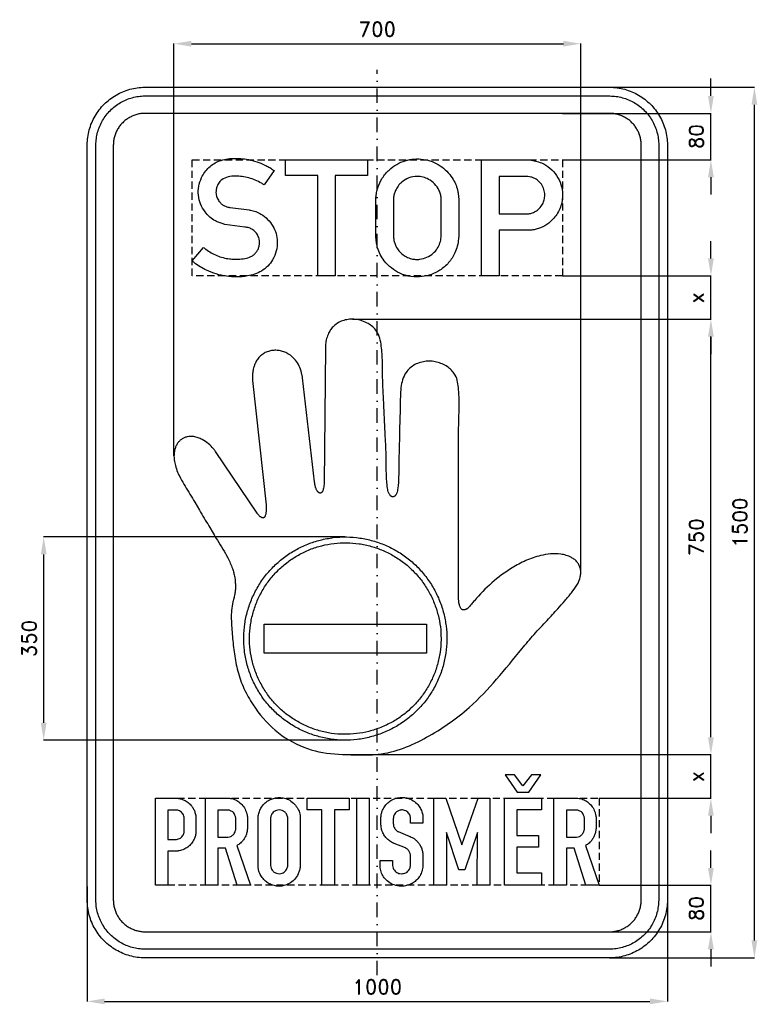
# Model space of a CAD drawing. Header units: millimetres. Extents: x -616 to 655, y -830 to 866.
import ezdxf

# ---------------------------------------------------------------- set-up
doc = ezdxf.new("R2010")
doc.units = ezdxf.units.MM
doc.header["$LTSCALE"] = 5
doc.linetypes.add('ČERCHOVANÁX2', pattern=[2, 1, -0.5, 0, -0.5])
doc.linetypes.add('ČÁRKOVANÁX2', pattern=[1.5, 1, -0.5])
doc.layers.add('Kóty', color=2, linetype='Continuous')
doc.layers.add('Značka', color=7, linetype='Continuous')
doc.styles.get("Standard").update_dxf_attribs({"font": 'romand.shx', "height": 25})
doc.dimstyles.get("Standard").update_dxf_attribs({"dimtxt": 25, "dimasz": 30, "dimexe": 0.18, "dimexo": 0.0625, "dimgap": 12.5, "dimtad": 1, "dimdec": 0, "dimzin": 0, "dimdsep": 46, "dimtxsty": 'Standard', "dimcen": 0.09, "dimadec": 0, "dimazin": 0, "dimtfac": 1, "dimtdec": 0, "dimtofl": 0, "dimtmove": 0, "dimatfit": 3, "dimfxl": 1, "dimtolj": 1, "dimtzin": 0, "dimarcsym": 0})

# ---------------------------------------------------------------- blocks, each defined once
blk = doc.blocks.new('*D3')
at = {"layer": 'Defpoints', "color": 0, "transparency": 16777216}
for p in [(382.3, -625), (367, -705), (575, -705)]:
    blk.add_point(p, dxfattribs=at)
at = {"layer": 'Kóty', "color": 0, "lineweight": -2, "transparency": 16777216}
for p, q in [((575, -595), (575, -565)), ((382.4, -625), (575.2, -625)), ((367.1, -705), (575.2, -705)), ((575, -735), (575, -765))]:
    blk.add_line(p, q, dxfattribs=at)
at = {"layer": 'Kóty', "color": 0, "transparency": 16777216}
for points in [[(570, -595), (580, -595), (575, -625)], [(570, -735), (580, -735), (575, -705)]]:
    blk.add_solid(points, dxfattribs=at)
at = {"layer": 'Kóty', "color": 0, "transparency": 16777216, "insert": (550, -665), "char_height": 25, "attachment_point": 5, "rotation": 90}
blk.add_mtext('\\A1;80', dxfattribs=at)
blk = doc.blocks.new('*D4')
at = {"layer": 'Defpoints', "color": 0, "transparency": 16777216}
for p in [(319.125, 705), (575, 705), (319.125, 625)]:
    blk.add_point(p, dxfattribs=at)
at = {"layer": 'Kóty', "color": 0, "lineweight": -2, "transparency": 16777216}
for p, q in [((575, 735), (575, 765)), ((319.1875, 705), (575.18, 705)), ((319.1875, 625), (575.18, 625)), ((575, 595), (575, 565))]:
    blk.add_line(p, q, dxfattribs=at)
at = {"layer": 'Kóty', "color": 0, "transparency": 16777216}
for points in [[(570, 735), (580, 735), (575, 705)], [(570, 595), (580, 595), (575, 625)]]:
    blk.add_solid(points, dxfattribs=at)
at = {"layer": 'Kóty', "color": 0, "transparency": 16777216, "insert": (550, 665), "char_height": 25, "attachment_point": 5, "rotation": 90}
blk.add_mtext('\\A1;80', dxfattribs=at)
blk = doc.blocks.new('*D5')
at = {"layer": 'Defpoints', "color": 0, "transparency": 16777216}
for p in [(-575, -24.8), (-56.2, -24.8), (-54.2, -374.8)]:
    blk.add_point(p, dxfattribs=at)
at = {"layer": 'Kóty', "color": 0, "lineweight": -2, "transparency": 16777216}
for p, q in [((-56.2, -24.8), (-575.2, -24.8)), ((-575, -344.8), (-575, -54.8)), ((-54.2, -374.8), (-575.2, -374.8))]:
    blk.add_line(p, q, dxfattribs=at)
at = {"layer": 'Kóty', "color": 0, "transparency": 16777216}
for points in [[(-580, -54.8), (-570, -54.8), (-575, -24.8)], [(-580, -344.8), (-570, -344.8), (-575, -374.8)]]:
    blk.add_solid(points, dxfattribs=at)
at = {"layer": 'Kóty', "color": 0, "transparency": 16777216, "insert": (-600, -199.8), "char_height": 25, "attachment_point": 5, "rotation": 90}
blk.add_mtext('\\A1;350', dxfattribs=at)
blk = doc.blocks.new('*D6')
at = {"layer": 'Defpoints', "color": 0, "transparency": 16777216}
for p in [(-42.8, 350.4), (575, 350.4), (-52.8, -399.8)]:
    blk.add_point(p, dxfattribs=at)
at = {"layer": 'Kóty', "color": 0, "lineweight": -2, "transparency": 16777216}
for p, q in [((-42.8, 350.4), (575.2, 350.4)), ((575, -369.8), (575, 320.4)), ((-52.8, -399.8), (575.2, -399.8))]:
    blk.add_line(p, q, dxfattribs=at)
at = {"layer": 'Kóty', "color": 0, "transparency": 16777216}
for points in [[(570, 320.4), (580, 320.4), (575, 350.4)], [(570, -369.8), (580, -369.8), (575, -399.8)]]:
    blk.add_solid(points, dxfattribs=at)
at = {"layer": 'Kóty', "color": 0, "transparency": 16777216, "insert": (550, -24.7), "char_height": 25, "attachment_point": 5, "rotation": 90}
blk.add_mtext('\\A1;750', dxfattribs=at)
blk = doc.blocks.new('*D7')
at = {"layer": 'Defpoints', "color": 0, "transparency": 16777216}
for p in [(400, 750), (650, 750), (400, -750)]:
    blk.add_point(p, dxfattribs=at)
at = {"layer": 'Kóty', "color": 0, "lineweight": -2, "transparency": 16777216}
for p, q in [((400.0625, 750), (650.18, 750)), ((650, -720), (650, 720)), ((400.0625, -750), (650.18, -750))]:
    blk.add_line(p, q, dxfattribs=at)
at = {"layer": 'Kóty', "color": 0, "transparency": 16777216}
for points in [[(645, 720), (655, 720), (650, 750)], [(645, -720), (655, -720), (650, -750)]]:
    blk.add_solid(points, dxfattribs=at)
at = {"layer": 'Kóty', "color": 0, "transparency": 16777216, "insert": (625, 0), "char_height": 25, "attachment_point": 5, "rotation": 90}
blk.add_mtext('\\A1;1500', dxfattribs=at)
blk = doc.blocks.new('*D8')
at = {"layer": 'Defpoints', "color": 0, "transparency": 16777216}
for p in [(-500, -627.1), (500, -625), (500, -825)]:
    blk.add_point(p, dxfattribs=at)
at = {"layer": 'Kóty', "color": 0, "lineweight": -2, "transparency": 16777216}
for p, q in [((-500, -627.2), (-500, -825.2)), ((500, -625.1), (500, -825.2)), ((-470, -825), (470, -825))]:
    blk.add_line(p, q, dxfattribs=at)
at = {"layer": 'Kóty', "color": 0, "transparency": 16777216}
for points in [[(-470, -820), (-470, -830), (-500, -825)], [(470, -820), (470, -830), (500, -825)]]:
    blk.add_solid(points, dxfattribs=at)
at = {"layer": 'Kóty', "color": 0, "transparency": 16777216, "insert": (0, -800), "char_height": 25, "attachment_point": 5}
blk.add_mtext('\\A1;1000', dxfattribs=at)
blk = doc.blocks.new('*D9')
at = {"layer": 'Defpoints', "color": 0, "transparency": 16777216}
for p in [(350.7, 825), (-350.5, 114.7), (350.7, -86.6)]:
    blk.add_point(p, dxfattribs=at)
at = {"layer": 'Kóty', "color": 0, "lineweight": -2, "transparency": 16777216}
for p, q in [((-350.5, 114.8), (-350.5, 825.2)), ((-320.5, 825), (320.7, 825)), ((350.7, -86.6), (350.7, 825.2))]:
    blk.add_line(p, q, dxfattribs=at)
at = {"layer": 'Kóty', "color": 0, "transparency": 16777216}
for points in [[(-320.5, 830), (-320.5, 820), (-350.5, 825)], [(320.7, 830), (320.7, 820), (350.7, 825)]]:
    blk.add_solid(points, dxfattribs=at)
at = {"layer": 'Kóty', "color": 0, "transparency": 16777216, "insert": (0.1, 850), "char_height": 25, "attachment_point": 5}
blk.add_mtext('\\A1;700', dxfattribs=at)

msp = doc.modelspace()

# ---------------------------------------------------------------- linework, layer by layer
at = {"layer": 'Kóty'}
for p, q in [((575, 455), (575, 485)), ((319.2, 425), (575.2, 425)), ((575, 320), (575, 290)), ((575, -369.8), (575, -339.8)), ((382.4, -475), (575.2, -475)), ((575, -505), (575, -535))]:
    msp.add_line(p, q, dxfattribs=at)
for points in [[(575, 625), (575, 705)], [(575, 350), (575, 425)], [(575, -475), (575, -399.8)], [(575, -705), (575, -625)]]:
    msp.add_lwpolyline(points, dxfattribs=at)
for points in [[(570, 455), (580, 455), (575, 425)], [(570, 320), (580, 320), (575, 350)], [(570, -369.8), (580, -369.8), (575, -399.8)], [(570, -505), (580, -505), (575, -475)]]:
    msp.add_solid(points, dxfattribs=at)
at = {"layer": 'Značka', "color": 6, "linetype": 'ČERCHOVANÁX2', "ltscale": 5}
msp.add_lwpolyline([(0, -780), (0, 780)], dxfattribs=at)
at = {"layer": 'Značka', "color": 3}
for points in [[(-400, -750), (-400.4, -750), (-400.8, -750, -0.03218), (-413.7, -749.1, -0.035443), (-426.4, -746.5, -0.036267), (-438.7, -742.3, -0.034421), (-450.2, -736.5, -0.033721), (-461, -729.3, -0.034085), (-470.7, -720.7, -0.034209), (-479.3, -711, -0.034229), (-486.5, -700.2, -0.034044), (-492.3, -688.7, -0.033412), (-496.5, -676.4, -0.034127), (-499.1, -663.7, -0.036745), (-500, -650.8), (-500, -650.4), (-500, -650), (-500, 650), (-500, 650.4), (-500, 650.8, -0.03218), (-499.1, 663.7, -0.035443), (-496.5, 676.4, -0.036267), (-492.3, 688.7, -0.034421), (-486.5, 700.2, -0.033721), (-479.3, 711, -0.034085), (-470.7, 720.7, -0.034209), (-461, 729.3, -0.034229), (-450.2, 736.5, -0.034044), (-438.7, 742.3, -0.033412), (-426.4, 746.5, -0.034127), (-413.7, 749.1, -0.036745), (-400.8, 750), (-400.4, 750), (-400, 750), (400, 750), (400.4, 750), (400.8, 750, -0.03218), (413.7, 749.1, -0.035443), (426.4, 746.5, -0.036267), (438.7, 742.3, -0.034421), (450.2, 736.5, -0.033721), (461, 729.3, -0.034085), (470.7, 720.7, -0.034209), (479.3, 711, -0.034229), (486.5, 700.2, -0.034044), (492.3, 688.7, -0.033412), (496.5, 676.4, -0.034127), (499.1, 663.7, -0.036745), (500, 650.8), (500, 650.4), (500, 650), (500, -650), (500, -650.4), (500, -650.8, -0.03218), (499.1, -663.7, -0.035443), (496.5, -676.4, -0.036267), (492.3, -688.7, -0.034421), (486.5, -700.2, -0.033721), (479.3, -711, -0.034085), (470.7, -720.7, -0.034209), (461, -729.3, -0.034229), (450.2, -736.5, -0.034044), (438.7, -742.3, -0.033412), (426.4, -746.5, -0.034127), (413.7, -749.1, -0.036745), (400.8, -750), (400.4, -750), (400, -750), (-400, -750)], [(-400, -735), (-400.3, -735), (-400.7, -735, -0.03218), (-411.6, -734.2, -0.035443), (-422.4, -732, -0.036267), (-432.9, -728.5, -0.034421), (-442.7, -723.5, -0.033721), (-451.9, -717.4, -0.034085), (-460.1, -710.1, -0.034209), (-467.4, -701.9, -0.034229), (-473.5, -692.7, -0.034044), (-478.4, -682.9, -0.033412), (-482, -672.4, -0.034127), (-484.3, -661.6, -0.036745), (-485, -650.7), (-485, -650.3), (-485, -650), (-485, 650), (-485, 650.3), (-485, 650.7, -0.03218), (-484.2, 661.6, -0.035443), (-482, 672.4, -0.036267), (-478.5, 682.9, -0.034421), (-473.5, 692.7, -0.033721), (-467.4, 701.9, -0.034085), (-460.1, 710.1, -0.034209), (-451.9, 717.4, -0.034229), (-442.7, 723.5, -0.034044), (-432.9, 728.4, -0.033412), (-422.4, 732, -0.034127), (-411.6, 734.3, -0.036745), (-400.7, 735), (-400.3, 735), (-400, 735), (400, 735), (400.3, 735), (400.7, 735, -0.03218), (411.6, 734.2, -0.035443), (422.4, 732, -0.036267), (432.9, 728.5, -0.034421), (442.7, 723.5, -0.033721), (451.9, 717.4, -0.034085), (460.1, 710.1, -0.034209), (467.4, 701.9, -0.034229), (473.5, 692.7, -0.034044), (478.4, 682.9, -0.033412), (482, 672.4, -0.034127), (484.3, 661.6, -0.036745), (485, 650.7), (485, 650.3), (485, 650), (485, -650), (485, -650.3), (485, -650.7, -0.03218), (484.2, -661.6, -0.035443), (482, -672.4, -0.036267), (478.5, -682.9, -0.034421), (473.5, -692.7, -0.033721), (467.4, -701.9, -0.034085), (460.1, -710.1, -0.034209), (451.9, -717.4, -0.034229), (442.7, -723.5, -0.034044), (432.9, -728.4, -0.033412), (422.4, -732, -0.034127), (411.6, -734.3, -0.036745), (400.7, -735), (400.3, -735), (400, -735), (-400, -735)], [(-400, -705), (400, -705), (400.2, -705), (400.4, -705, 0.03218), (407.5, -704.5, 0.035443), (414.5, -703.1, 0.036267), (421.3, -700.8, 0.034421), (427.6, -697.6, 0.033721), (433.6, -693.6, 0.034085), (438.9, -688.9, 0.034209), (443.6, -683.6, 0.034229), (447.6, -677.6, 0.034044), (450.7, -671.3, 0.033412), (453.1, -664.5, 0.034127), (454.5, -657.5, 0.036745), (455, -650.4), (455, -650.2), (455, -650), (455, 650), (455, 650.2), (455, 650.4, 0.03218), (454.5, 657.5, 0.035443), (453.1, 664.5, 0.036267), (450.8, 671.3, 0.034421), (447.6, 677.6, 0.033721), (443.6, 683.6, 0.034085), (438.9, 688.9, 0.034209), (433.6, 693.6, 0.034229), (427.6, 697.6, 0.034044), (421.3, 700.7, 0.033412), (414.5, 703.1, 0.034127), (407.5, 704.5, 0.036745), (400.4, 705), (400.2, 705), (400, 705), (-400, 705), (-400.2, 705), (-400.4, 705, 0.03218), (-407.5, 704.5, 0.035443), (-414.5, 703.1, 0.036267), (-421.3, 700.8, 0.034421), (-427.6, 697.6, 0.033721), (-433.6, 693.6, 0.034085), (-438.9, 688.9, 0.034209), (-443.6, 683.6, 0.034229), (-447.6, 677.6, 0.034044), (-450.7, 671.3, 0.033412), (-453.1, 664.5, 0.034127), (-454.5, 657.5, 0.036745), (-455, 650.4), (-455, 650.2), (-455, 650), (-455, -650), (-455, -650.2), (-455, -650.4, 0.03218), (-454.5, -657.5, 0.035443), (-453.1, -664.5, 0.036267), (-450.8, -671.3, 0.034421), (-447.6, -677.6, 0.033721), (-443.6, -683.6, 0.034085), (-438.9, -688.9, 0.034209), (-433.6, -693.6, 0.034229), (-427.6, -697.6, 0.034044), (-421.3, -700.7, 0.033412), (-414.5, -703.1, 0.034127), (-407.5, -704.5, 0.036745), (-400.4, -705), (-400.2, -705), (-400, -705)], [(-299.5, 474, 0.002379), (-297.6, 472.5, 0.007146), (-295.7, 470.9, 0.039105), (-286.5, 464.9, 0.03209), (-276.5, 460.1, 0.032647), (-265.8, 456.4, 0.039896), (-254.7, 454.4, 0.024479), (-247.3, 453.8, 0.014325), (-239.7, 453.9, 0.035313), (-228.4, 454.8, 0.084147), (-217.8, 458.4, 0.055203), (-212.9, 461.5, 0.056034), (-208.8, 465.6, 0.057314), (-205.6, 470.6, 0.056922), (-203.7, 476.1, 0.062824), (-202.9, 482.5, 0.064424), (-203.7, 488.9, 0.085854), (-207.2, 497, 0.089189), (-213.1, 503.4, 0.071823), (-219.4, 507, 0.059294), (-226.4, 509, 0.004988), (-227.2, 509.1), (-228.1, 509.2), (-263, 513.7), (-264.4, 514.1), (-265.8, 514.5, -0.017778), (-272.5, 516.8, -0.032306), (-279, 519.7, -0.062182), (-288.8, 526.4, -0.055276), (-296.9, 535.4, -0.068824), (-304.6, 548.9, -0.072897), (-308.2, 564, -0.074666), (-307.8, 579.4, -0.072256), (-302.8, 594.3, -0.094608), (-290.2, 611.8, -0.103596), (-272.1, 623, -0.055209), (-260.6, 626.3, -0.035098), (-248.8, 627.4, -0.029411), (-235.4, 627.1, -0.03064), (-222.2, 625.3, -0.032941), (-207.9, 621.5, -0.029913), (-194.1, 616, -0.019581), (-187.1, 612.5, -0.02893), (-180.6, 608.4, -0.005151), (-179.3, 607.4), (-178, 606.5), (-195.2, 581.9, 0.001721), (-197.4, 583.3, 0.005151), (-199.7, 584.6, 0.031826), (-210.3, 589.9, 0.03548), (-221.4, 593.8, 0.037911), (-232.8, 596.1, 0.035614), (-244.6, 596.8, 0.056956), (-257.2, 595.6, 0.118691), (-268.1, 590.4, 0.089578), (-273.7, 584.4, 0.077146), (-277.1, 576.7, 0.050958), (-278, 571.5, 0.055003), (-277.9, 566.3, 0.076568), (-275.8, 559, 0.070203), (-271.7, 552.5, 0.053208), (-267.8, 548.5, 0.05742), (-263.1, 545.5, 0.030575), (-260.5, 544.4, 0.032971), (-257.9, 543.6, 0.019623), (-255.8, 543.2, 0.006516), (-253.8, 543), (-220.8, 538.6), (-219.6, 538.5, -0.005717), (-218.5, 538.3, -0.057684), (-209.2, 535.8, -0.045358), (-200.5, 531.4, -0.062107), (-189, 522.4, -0.068459), (-180.2, 510.9, -0.067355), (-174.6, 498, -0.064544), (-172.5, 484.1, -0.073538), (-174.1, 467.9, -0.075693), (-180.4, 452.9, -0.065679), (-188.8, 441.9, -0.066685), (-199.7, 433.4, -0.056081), (-211.4, 428, -0.03829), (-224, 424.9, -0.042201), (-242.1, 423.1, -0.042475), (-260.1, 424.4, -0.040681), (-277.7, 428.3, -0.036909), (-294.6, 434.9, -0.028956), (-305.6, 440.8, -0.038943), (-315.6, 448, -0.006116), (-317.4, 449.5, -0.002037), (-319.1, 451), (-299.5, 474)], [(-2.6, 557.1, -0.001505), (-2.5, 558.7, -0.004516), (-2.4, 560.4, -0.030678), (-1.3, 568.7, -0.03107), (0.9, 576.9, -0.066298), (8.6, 593.4, -0.06848), (20.4, 607.4, -0.061858), (33.4, 617.1, -0.05993), (48.3, 623.4, -0.057344), (63.7, 626.3, -0.05758), (79.4, 625.7, -0.056912), (94.4, 621.9, -0.057498), (108.1, 614.8, -0.055378), (119.8, 605.4, -0.053458), (129.1, 593.7, -0.043029), (134.7, 583.7, -0.048853), (138.2, 572.8, -0.022719), (139.4, 566.9, -0.012952), (140.1, 560.9), (140.2, 559.9), (140.3, 558.9), (140.3, 491.9), (140.2, 490.4, -0.002806), (140, 488.8, -0.035775), (137.8, 476.4, -0.047843), (133.6, 464.5, -0.078793), (123, 447.8, -0.073097), (107.8, 434.9, -0.060117), (93.3, 427.5, -0.059848), (77.5, 423.8, -0.071111), (57.8, 423.9, -0.074186), (39, 429.6, -0.066042), (24.2, 438.6, -0.061695), (12.1, 451.1, -0.047086), (5.1, 461.8, -0.053876), (0.5, 473.5, -0.030223), (-1.3, 481.3, -0.017681), (-2.2, 489.3, -0.002015), (-2.4, 491.1), (-2.6, 493), (-2.6, 557.1)], [(179.5, 425), (179.5, 625), (260.4, 625), (261.6, 624.9), (262.8, 624.7, -0.025347), (273, 622.8, -0.042922), (282.9, 619.6, -0.079586), (297.6, 610.8, -0.076488), (309, 597.8, -0.07689), (316.6, 582.4, -0.075741), (319.1, 565.4, -0.094029), (315.6, 543.4, -0.098355), (304.2, 524.4, -0.073291), (292.1, 513.6, -0.067695), (277.6, 506.7, -0.034203), (270.1, 504.6, -0.037877), (262.3, 503.6, -0.004952), (261, 503.6), (259.8, 503.5), (210.1, 503.5), (210.1, 425), (179.5, 425)], [(27.9, 556.9), (27.9, 493), (28, 491.7, 0.005134), (28.1, 490.5, 0.037589), (29.1, 484.2, 0.041681), (31.2, 478.2, 0.062897), (35.9, 469.9, 0.060175), (42.5, 463, 0.05942), (50.2, 457.7, 0.064328), (58.8, 454.5, 0.05052), (66, 453.4, 0.044569), (73.3, 453.7, 0.07391), (85.6, 457, 0.085006), (96.2, 463.9, 0.073628), (103.3, 472.1, 0.06358), (107.9, 481.9, 0.033201), (109.3, 486.8, 0.042647), (110, 491.9, 0.004504), (110, 492.5), (110, 493.1), (110, 556.8, 0.002794), (110, 557.9, 0.008402), (110, 559.1, 0.062609), (108.9, 566, 0.048319), (106.2, 572.7, 0.076906), (98.8, 583.4, 0.083775), (88.5, 591.3, 0.069866), (78.9, 595.2, 0.066672), (68.6, 596.3, 0.08852), (54.4, 593.8, 0.098123), (42.1, 586.5, 0.062843), (36, 579.8, 0.051394), (31.5, 572, 0.039527), (29.2, 565.7, 0.050746), (28, 559.2, 0.007113), (27.9, 558.1, 0.002369), (27.9, 556.9)], [(210.1, 596.3), (210.1, 532), (257.5, 532, 0.002532), (258.4, 532, 0.007603), (259.3, 532, 0.067135), (266, 533.2, 0.057716), (272.2, 536, 0.071731), (279.4, 541.4, 0.074484), (284.7, 548.7, 0.068273), (287.7, 556.2, 0.065317), (288.6, 564.4, 0.077198), (287.2, 574.1, 0.083744), (282.8, 582.8, 0.073398), (277, 589, 0.066079), (269.8, 593.5, 0.042665), (264.8, 595.3, 0.049245), (259.7, 596.2, 0.005925), (258.9, 596.2), (258.1, 596.3), (210.1, 596.3)], [(-17.8, -400, 0.028237), (-8.5, -400, 0.017333), (1.7, -399.2, 0.06049), (45.1, -388.6, 0.039026), (84.7, -370, 0.028105), (123, -346.4, 0.030938), (158.3, -318.5, 0.03488), (205.7, -269.9, 0.005035), (249.2, -217.5, -0.003642), (259.6, -205.1, -0.006285), (270.2, -192.9, -0.005372), (281.3, -180.7, -0.000546), (292.6, -168.6, 0.00185), (302, -158.5, 0.002486), (311.2, -148.4, 0.006035), (323.1, -134.9, 0.010273), (334.7, -120.9, 0.034543), (344, -107.9, 0.088719), (349.8, -93.4, 0.05173), (350.7, -86.6, 0.059561), (350, -79.9, 0.058188), (348, -74, 0.058705), (344.8, -68.7, 0.057885), (340.2, -63.9, 0.047009), (334.7, -60.3, 0.055969), (325.8, -56.5, 0.041887), (316.3, -54.5, 0.056436), (298.7, -54, 0.040916), (281.4, -57, 0.046956), (256, -65.5, 0.035597), (232.3, -78.2, 0.043468), (197.2, -104, 0.037765), (167.3, -134.6, 0.004996), (162.2, -140.6, 0.001008), (156.9, -147, -0.001705), (156.3, -147.4, -0.005116), (155.8, -147.7, -0.013178), (154.8, -148.4, -0.01494), (153.8, -149, -0.024791), (152.4, -149.7, -0.034684), (151, -150.2, -0.041935), (149.7, -150.5, -0.056893), (148.3, -150.5, -0.046368), (147.4, -150.4, -0.048088), (146.5, -150, -0.047221), (145.6, -149.5, -0.040048), (144.8, -148.9, -0.047004), (143.9, -147.8, -0.033151), (143.2, -146.5, -0.041055), (142.1, -144.1, -0.025898), (141.4, -141.5, -0.021733), (140.8, -138.1, -0.016259), (140.4, -134.7, -0.016776), (140.1, -129, -0.005462), (140.1, -123.2, 0.000914), (140.1, -80.9, 0.000224), (140.1, -38.6, -0.000292), (140.1, -3.3, -0.000676), (140.1, 31.9, 0.000177), (140.2, 67.1, 0.002261), (140.1, 102.4, -0.00053), (139.9, 130.7, -0.006914), (140.1, 158.8, 0.000563), (141, 193.8, 0.026448), (140.1, 229.3, 0.032885), (138.5, 242.1, 0.076381), (134.3, 253.9, 0.060188), (129.3, 261, 0.048669), (122.9, 266.9, 0.051127), (114.2, 272.3, 0.048703), (104.7, 275.9, 0.047662), (94.6, 277.8, 0.04772), (84.4, 277.8, 0.050152), (74.4, 276, 0.055848), (64.9, 272.1, 0.060416), (56.3, 266.2, 0.065983), (49.5, 258.4, 0.077579), (43.6, 246.1, 0.04576), (40.8, 232.5, 0.026666), (39.7, 216.6, 0.003446), (39.5, 200.9, -0.005577), (39.1, 183.7, 0.001493), (38.5, 166.4, 0.002585), (38.2, 149.3, -0.002233), (37.8, 132.2, -0.001228), (37.3, 115, 0.005639), (37, 97.8, -0.003092), (36.8, 78.5, -0.029417), (35.4, 59.3, -0.022649), (34.6, 54.6, -0.048309), (33.2, 50.1, -0.028784), (32.4, 48.4, -0.039161), (31.4, 46.9, -0.033021), (30.6, 46, -0.04363), (29.7, 45.3, -0.033782), (29.1, 44.9, -0.038693), (28.4, 44.6, -0.03906), (27.7, 44.4, -0.041378), (27, 44.3, -0.041049), (26.3, 44.3, -0.038043), (25.6, 44.5, -0.048911), (24.6, 44.8, -0.040563), (23.8, 45.4, -0.038797), (22.8, 46.1, -0.029548), (22, 47, -0.0417), (20.8, 48.8, -0.03248), (19.8, 50.8, -0.044912), (18.4, 55, -0.020853), (17.6, 59.3, -0.034692), (15.6, 83.7, -0.000788), (15.4, 108.3, 0.010697), (14.6, 132.8, -0.000255), (13.3, 157.2, -0.003075), (12.2, 181.7, 0.00225), (11.1, 206.2, 0.000449), (10, 228.3, -0.007524), (9.2, 250.3, 0.000326), (8.8, 277, 0.028563), (6.8, 304.1, 0.039013), (4.3, 317.5, 0.082881), (-1.2, 329.6, 0.068264), (-7.8, 337.1, 0.05143), (-16, 342.9, 0.053159), (-26.6, 347.6, 0.054515), (-37.9, 350, 0.049661), (-47.8, 350.2, 0.054508), (-57.7, 348.4, 0.058428), (-66.9, 344.5, 0.064897), (-74.9, 338.6, 0.05018), (-80, 332.9, 0.044113), (-83.9, 326.3, 0.050894), (-87.4, 317.1, 0.046348), (-89.1, 307.3, 0.010703), (-89.3, 304.2, 0.003577), (-89.5, 301.1), (-91.8, 68.7), (-91.8, 67.5, -0.002744), (-91.8, 66.3, -0.023079), (-92.2, 61.8, -0.040753), (-93.1, 57.3, -0.029186), (-93.7, 55.3, -0.043932), (-94.6, 53.5, -0.027665), (-95.1, 52.7, -0.036834), (-95.8, 52, -0.038895), (-96.3, 51.5, -0.05032), (-97, 51.1, -0.034284), (-97.4, 51, -0.035798), (-97.9, 50.8, -0.035375), (-98.3, 50.8, -0.034486), (-98.8, 50.8, -0.04995), (-99.5, 50.9, -0.041975), (-100.1, 51.2, -0.04007), (-100.9, 51.6, -0.03041), (-101.5, 52.1, -0.036812), (-102.4, 53.1, -0.026865), (-103.3, 54.1, -0.037661), (-104.6, 56.4, -0.027658), (-105.6, 58.7, -0.017292), (-106.3, 60.7, -0.014137), (-106.9, 62.8, -0.016321), (-107.4, 65.5, -0.016356), (-107.9, 68.2, -0.004502), (-108, 69.2), (-108.1, 70.2), (-129, 249.6, 0.002772), (-129.4, 252.4, 0.008289), (-129.9, 255.1, 0.052113), (-133.4, 266.9, 0.063379), (-139.4, 277.6, 0.056086), (-146, 285.1, 0.056763), (-154.1, 290.9, 0.046555), (-161.3, 294.3, 0.047929), (-168.9, 296.2, 0.047966), (-176.6, 296.8, 0.050969), (-184.1, 295.9, 0.052835), (-191.4, 293.6, 0.054853), (-197.9, 289.8, 0.057498), (-204, 284.4, 0.054135), (-208.7, 277.8, 0.037585), (-211.4, 272.3, 0.031168), (-213.3, 266.5, 0.035795), (-214.8, 258.6, 0.034185), (-215.3, 250.6, 0.009577), (-215.2, 247.6, 0.003196), (-215.1, 244.5), (-191.8, 30.4), (-191.8, 29.4), (-191.7, 28.4, -0.014685), (-191.7, 22.6, -0.030086), (-192.1, 16.8, -0.020185), (-192.4, 14.5, -0.030699), (-193, 12.3, -0.023385), (-193.4, 11.2, -0.034386), (-194, 10.1, -0.028588), (-194.4, 9.6, -0.037689), (-194.8, 9, -0.040224), (-195.3, 8.6, -0.049057), (-195.8, 8.3, -0.049782), (-196.4, 8.1, -0.047989), (-197, 8, -0.047365), (-197.6, 8, -0.037647), (-198.2, 8.2, -0.035008), (-199, 8.4, -0.025642), (-199.6, 8.7, -0.038447), (-201, 9.6, -0.024038), (-202.3, 10.7, -0.026957), (-204.4, 12.8, -0.018637), (-206.3, 15.1), (-206.8, 15.7), (-207.3, 16.4), (-278.7, 122.5, 0.001924), (-280.5, 124.8, 0.005753), (-282.4, 127, 0.039616), (-291.2, 135.9, 0.05607), (-301.6, 142.9, 0.044478), (-308.8, 146.2, 0.053074), (-316.5, 148.1, 0.043902), (-322.2, 148.4, 0.050131), (-327.8, 147.7, 0.0502), (-332.9, 146, 0.052442), (-337.5, 143.4, 0.052618), (-341.6, 139.9, 0.048933), (-344.9, 135.6, 0.048935), (-347.6, 130.3, 0.041533), (-349.3, 124.7, 0.049707), (-350.4, 116.3, 0.040686), (-350, 107.9, 0.020515), (-349.2, 103, 0.018046), (-348.1, 98.1, 0.034068), (-344.3, 87.1, 0.022932), (-339.2, 76.5, 0.016271), (-331.3, 62.6, 0.000527), (-322.9, 49, -0.004838), (-314.7, 35.3), (-306.6, 21.5, 0.001364), (-298.5, 7.8, -0.001369), (-290.3, -5.9), (-283, -18.3, 0.004527), (-275.7, -30.6, -0.000237), (-266.4, -45.6, -0.017477), (-257.7, -60.8, -0.017348), (-253.4, -69.7, -0.022695), (-249.7, -79, -0.020619), (-247.5, -86.5, -0.022012), (-245.8, -94.1, -0.021674), (-244.9, -101.7, -0.02077), (-244.5, -109.3, -0.019216), (-244.7, -115.4, -0.025395), (-245.4, -121.4, -0.022122), (-247, -129, 0.006576), (-248.9, -136.6, 0.060719), (-251.7, -166.1, 0.020184), (-249.7, -196.1, 0.011406), (-246.3, -226.4, 0.032751), (-240.4, -255.9, 0.044088), (-229.8, -285.8, 0.040735), (-214.1, -314, 0.07227), (-175.8, -357.8, 0.090802), (-126.8, -386.8, 0.076574), (-73.8, -398.7, 0.02395), (-17.8, -400)], [(119.8, -199.8), (119.8, -201), (119.8, -202.1, -0.032167), (118.1, -224.9, -0.035723), (113.3, -247.3, -0.036666), (105.7, -268.9, -0.034754), (95.2, -289.3, -0.034039), (82.3, -308.2, -0.034453), (66.9, -325.2, -0.034561), (49.6, -340.1, -0.034427), (30.3, -352.5, -0.034389), (9.7, -362.4, -0.034418), (-12.1, -369.4, -0.034423), (-34.6, -373.7, -0.034417), (-57.5, -374.8, -0.034416), (-80.3, -373.1, -0.034417), (-102.7, -368.2, -0.034417), (-124.3, -360.7, -0.034417), (-144.7, -350.2, -0.034417), (-163.6, -337.3, -0.034417), (-180.5, -321.9, -0.034417), (-195.5, -304.6, -0.034417), (-207.9, -285.3, -0.034417), (-217.8, -264.7, -0.034417), (-224.8, -242.9, -0.034417), (-229, -220.4, -0.034417), (-230.2, -197.5, -0.034417), (-228.4, -174.7, -0.034417), (-223.6, -152.3, -0.034417), (-216, -130.7, -0.034417), (-205.6, -110.3, -0.034417), (-192.7, -91.4, -0.034417), (-177.3, -74.5, -0.034417), (-159.9, -59.5, -0.034417), (-140.7, -47.1, -0.034417), (-120, -37.2, -0.034417), (-98.3, -30.2, -0.034417), (-75.8, -26, -0.034416), (-52.9, -24.8, -0.034417), (-30.1, -26.6, -0.034418), (-7.7, -31.4, -0.034416), (13.9, -39, -0.034417), (34.3, -49.4, -0.034418), (53.2, -62.3, -0.034406), (70.2, -77.7, -0.034414), (85.1, -95.1, -0.034487), (97.5, -114.3, -0.034419), (107.4, -134.9, -0.034076), (114.4, -156.7, -0.032791), (118.6, -178.1, -0.034265), (119.8, -199.8)], [(-205.4, -508.6), (-205.4, -508), (-205.3, -507.4, -0.051733), (-203.8, -499.5, -0.060089), (-200.6, -492.1, -0.071623), (-195, -484.6, -0.067964), (-187.6, -478.9, -0.054468), (-180.9, -475.7, -0.054174), (-173.6, -474, -0.065511), (-164.4, -474, -0.06822), (-155.6, -476.3, -0.076783), (-146.7, -481.5, -0.070462), (-139.6, -489.1, -0.068132), (-134.8, -497.5, -0.084708), (-132.9, -506.8, -0.004704), (-132.8, -507.5), (-132.8, -508.1), (-132.8, -591.4), (-132.9, -592), (-132.9, -592.7, -0.037757), (-134.1, -599.1, -0.046576), (-136.3, -605.2, -0.086539), (-142.8, -615.1, -0.087936), (-152.2, -622.1, -0.067419), (-160.4, -625.4, -0.062799), (-169.1, -626.4, -0.062156), (-177.9, -625.4, -0.066089), (-186.2, -622.2, -0.060309), (-192.8, -617.7, -0.055632), (-198.2, -611.8, -0.060039), (-202.6, -604.5, -0.070804), (-204.9, -596.4, -0.015083), (-205.2, -594.3, -0.007369), (-205.4, -592.3), (-205.4, -591.7), (-205.4, -591.2), (-205.4, -508.6)], [(26.3, -582), (26.3, -590.1), (26.3, -590.4), (26.3, -590.8, 0.067839), (27.2, -595.2, 0.080268), (29.4, -599.1, 0.070822), (31.9, -601.8, 0.06848), (35.1, -603.6, 0.072225), (39.1, -604.8, 0.059819), (43.3, -604.8, 0.062313), (47.5, -604, 0.080555), (51.2, -602.1, 0.082217), (54.2, -599.1, 0.072872), (56.2, -595.3, 0.024106), (56.6, -593.9, 0.024244), (56.9, -592.6, 0.007534), (57, -592), (57.1, -591.5), (57.1, -573.9, 0.004047), (57.1, -573.3, 0.012192), (57.1, -572.6, 0.0575), (56.6, -570.1, 0.041293), (55.6, -567.7, 0.041758), (54.2, -565.3, 0.055544), (52.5, -563.3, 0.037058), (51.1, -562.2, 0.031309), (49.6, -561.3, 0.008655), (49, -560.9), (48.4, -560.6), (28.8, -552.8), (28.4, -552.6), (27.9, -552.4, -0.037025), (24.4, -550.7, -0.028658), (21.1, -548.5, -0.04762), (15.8, -543.8, -0.053381), (11.5, -538.1, -0.061657), (8, -530.8, -0.062525), (6.4, -522.9, -0.003968), (6.4, -522.2), (6.3, -521.6), (6.3, -508.8, -0.002662), (6.3, -507.7, -0.007998), (6.4, -506.7, -0.052118), (7.2, -501, -0.041817), (9.2, -495.6, -0.059291), (13.6, -488, -0.064888), (19.7, -481.7, -0.070469), (27.7, -476.7, -0.069026), (36.8, -474, -0.059157), (44.8, -473.6, -0.059494), (52.6, -475, -0.073684), (61.9, -479.2, -0.072354), (69.6, -485.9, -0.05872), (74.3, -492.6, -0.059705), (77.4, -500.1, -0.025327), (78.2, -503.3, -0.025631), (78.6, -506.6, -0.004238), (78.7, -507.3), (78.7, -508.1), (78.7, -517.8), (57.3, -517.8), (57.3, -509.7), (57.2, -509.3), (57.2, -508.9, 0.026949), (56.8, -506.3, 0.049636), (55.9, -503.8, 0.084181), (53.8, -500.4, 0.070669), (50.7, -497.7, 0.066962), (47.1, -496, 0.070667), (43.3, -495.2, 0.096873), (37.8, -495.9, 0.097771), (32.9, -498.6, 0.080392), (30, -501.8, 0.0883), (28.2, -505.7, 0.027244), (27.9, -507.1, 0.01392), (27.7, -508.6), (27.7, -509.1), (27.6, -509.5), (27.6, -519.2), (27.7, -519.6), (27.7, -520, 0.04356), (28.2, -522.9, 0.048674), (29.3, -525.6, 0.04846), (30.7, -528, 0.049306), (32.5, -530.1, 0.030235), (33.7, -531.1, 0.034762), (35, -532, 0.009664), (35.5, -532.2), (36, -532.5), (52.2, -539), (52.7, -539.2), (53.3, -539.5, 0.007022), (56.8, -541, -0.023412), (60.2, -542.6, -0.04641), (64.5, -545.3, -0.037082), (68.3, -548.8, -0.042541), (72.2, -553.5, -0.047681), (75.3, -558.9, -0.047349), (77.4, -564.9, -0.041078), (78.5, -571.1), (78.5, -571.6), (78.6, -572.1), (78.6, -591.1), (78.5, -591.5), (78.5, -591.9, -0.015256), (78, -596.1, -0.028871), (77.1, -600.3, -0.069935), (73.6, -608.5, -0.066409), (68.1, -615.5, -0.060061), (61.8, -620.7, -0.058509), (54.5, -624.2, -0.060313), (46.2, -626.2, -0.058899), (37.6, -626.2, -0.077487), (26.5, -623.4, -0.082892), (16.9, -617.2, -0.070865), (10.7, -610.3, -0.07271), (6.7, -601.8, -0.034908), (5.5, -597.2, -0.026616), (4.9, -592.5), (4.8, -592), (4.8, -591.5), (4.8, -582), (26.3, -582)], [(-382.3, -625), (-382.3, -475), (-345.9, -475), (-345.1, -475.1, -0.004103), (-344.3, -475.1, -0.041201), (-338.6, -476.1, -0.044728), (-333.1, -478.1, -0.06611), (-325.8, -482.5, -0.06454), (-319.9, -488.7, -0.047097), (-316.6, -493.8, -0.04836), (-314.3, -499.4, -0.025777), (-313.4, -502.9, -0.018611), (-312.8, -506.5), (-312.7, -507.3), (-312.6, -508.1), (-312.6, -532.7), (-312.6, -533), (-312.6, -533.4, -0.064526), (-313.5, -539.6, -0.047072), (-315.8, -545.5, -0.058887), (-320.4, -553, -0.069989), (-326.6, -559, -0.063391), (-333.6, -563, -0.051444), (-341.3, -565.4, -0.014964), (-343.1, -565.8, -0.02312), (-345, -566, -0.01047), (-345.9, -566, -0.003478), (-346.9, -566), (-361, -566), (-361, -625), (-382.3, -625)], [(-296.4, -625), (-296.4, -475), (-257, -475, -0.002696), (-256, -475, -0.008098), (-255, -475, -0.083779), (-246.4, -476.9, -0.068625), (-238.6, -481.4, -0.068534), (-231.7, -487.8, -0.072064), (-226.9, -495.8, -0.037598), (-225.2, -500.6, -0.030304), (-224.1, -505.7), (-224, -506.4), (-223.9, -507.1), (-223.9, -527.6), (-224, -528.5, -0.003098), (-224.1, -529.4, -0.03472), (-225.3, -535.5, -0.048211), (-227.5, -541.3, -0.049766), (-230.6, -546.4, -0.045013), (-234.5, -550.9, -0.027335), (-237.3, -553.3, -0.027162), (-240.4, -555.5, -0.00488), (-241.1, -556, -0.001626), (-241.9, -556.4), (-218.6, -625), (-241.4, -625), (-261.5, -560.8), (-274.9, -560.8), (-274.9, -625), (-296.4, -625)], [(304.5, -625), (304.5, -475), (343.9, -475, -0.002696), (344.9, -475, -0.008098), (345.9, -475, -0.083779), (354.5, -476.9, -0.068625), (362.3, -481.4, -0.068534), (369.2, -487.8, -0.072064), (374, -495.8, -0.037598), (375.7, -500.6, -0.030304), (376.8, -505.7), (376.9, -506.4), (377, -507.1), (377, -527.6), (376.9, -528.5, -0.003098), (376.8, -529.4, -0.03472), (375.6, -535.5, -0.048211), (373.4, -541.3, -0.049766), (370.3, -546.4, -0.045013), (366.4, -550.9, -0.027335), (363.6, -553.3, -0.027162), (360.5, -555.5, -0.00488), (359.7, -556, -0.001626), (359, -556.4), (382.3, -625), (359.4, -625), (339.4, -560.8), (326, -560.8), (326, -625), (304.5, -625)], [(-361.1, -495.3), (-361.1, -545.9), (-347.6, -545.9), (-346.9, -545.9, 0.009423), (-346.3, -545.9, 0.069208), (-342.7, -545.1, 0.066882), (-339.4, -543.5, 0.062182), (-336.8, -541.3, 0.060164), (-334.8, -538.6, 0.056607), (-333.4, -535.6, 0.060594), (-332.8, -532.5, 0.006243), (-332.8, -532.1), (-332.8, -531.7), (-332.8, -509, 0.003711), (-332.8, -508.2, 0.011121), (-332.9, -507.5, 0.071263), (-334, -503.8, 0.071709), (-336.1, -500.5, 0.076362), (-339.1, -497.7, 0.073137), (-342.8, -496, 0.032712), (-344.5, -495.5, 0.036768), (-346.2, -495.3, 0.011196), (-346.8, -495.3, 0.003723), (-347.5, -495.3), (-361.1, -495.3)], [(-274.9, -495.3), (-274.9, -542), (-258.5, -542), (-257.9, -542, 0.008487), (-257.4, -542, 0.089613), (-252.6, -540.7, 0.095788), (-248.6, -537.9, 0.060628), (-246.6, -535.5, 0.045285), (-245.1, -532.7, 0.03147), (-244.4, -530.8, 0.044411), (-244, -528.7, 0.009974), (-244, -528.2), (-243.9, -527.7), (-243.9, -509.7), (-244, -509.2), (-244, -508.8, 0.033231), (-244.5, -506.3, 0.044546), (-245.3, -503.9, 0.06283), (-246.9, -501, 0.06096), (-249.2, -498.6, 0.053138), (-251.6, -497, 0.052874), (-254.2, -495.9, 0.033424), (-255.9, -495.5, 0.034774), (-257.7, -495.3, 0.009336), (-258.3, -495.3), (-258.9, -495.3), (-274.9, -495.3)], [(-184, -509.8), (-184, -590), (-183.9, -590.6, 0.004931), (-183.9, -591.1, 0.058221), (-182.9, -595.3, 0.076978), (-181, -599, 0.089876), (-177.7, -602.3, 0.086069), (-173.5, -604.3, 0.08551), (-168.8, -605, 0.083498), (-164.2, -604.1, 0.074202), (-160.5, -602.1, 0.073683), (-157.5, -599.2, 0.055029), (-155.8, -596.6, 0.05284), (-154.8, -593.6, 0.024347), (-154.5, -592.3, 0.028182), (-154.3, -591, 0.00831), (-154.3, -590.5), (-154.3, -590), (-154.3, -509.5), (-154.3, -509, 0.006472), (-154.4, -508.4, 0.056566), (-155.1, -505, 0.065536), (-156.7, -501.9, 0.089016), (-159.9, -498.4, 0.083857), (-164, -496.1, 0.086281), (-168.9, -495.2, 0.086475), (-173.7, -496, 0.07759), (-177.6, -497.8, 0.081786), (-180.7, -500.8, 0.055709), (-182.3, -503.3, 0.047237), (-183.4, -506.1, 0.022196), (-183.7, -507.5, 0.025938), (-183.9, -508.9, 0.006836), (-183.9, -509.3), (-184, -509.8)], [(326, -495.3), (326, -542), (342.4, -542), (343, -542, 0.008487), (343.5, -542, 0.089613), (348.3, -540.7, 0.095788), (352.3, -537.9, 0.060628), (354.3, -535.5, 0.045285), (355.7, -532.7, 0.03147), (356.5, -530.8, 0.044411), (356.9, -528.7, 0.009974), (356.9, -528.2), (357, -527.7), (357, -509.7), (356.9, -509.2), (356.9, -508.8, 0.033231), (356.4, -506.3, 0.044546), (355.6, -503.9, 0.06283), (354, -501, 0.06096), (351.7, -498.6, 0.053138), (349.3, -497, 0.052874), (346.7, -495.9, 0.033424), (345, -495.5, 0.034774), (343.2, -495.3, 0.009336), (342.6, -495.3), (342, -495.3), (326, -495.3)]]:
    msp.add_lwpolyline(points, format="xyb", dxfattribs=at)
at = {"layer": 'Značka', "color": 6, "linetype": 'ČÁRKOVANÁX2', "ltscale": 2.5}
for points in [[(-319.1, 425), (-319.1, 625), (319.1, 625), (319.1, 425), (-319.1, 425)], [(-382.3, -625), (-382.3, -475), (382.3, -475), (382.3, -625), (-382.3, -625)]]:
    msp.add_lwpolyline(points, dxfattribs=at)
at = {"layer": 'Značka', "color": 3}
for points in [[(-102.7, 425), (-102.7, 598), (-158.3, 598), (-158.3, 625), (-16.8, 625), (-16.8, 598), (-72.4, 598), (-72.4, 425), (-102.7, 425)], [(241, -464.3), (261, -464.3), (281.8, -434.8), (265.7, -434.8), (251, -453.6), (236.3, -434.8), (220.2, -434.8), (241, -464.3)], [(-95.4, -625), (-95.4, -495), (-120.9, -495), (-120.9, -475), (-48.5, -475), (-48.5, -495), (-74, -495), (-74, -625), (-95.4, -625)], [(-35.4, -625), (-35.4, -475), (-14, -475), (-14, -625), (-35.4, -625)], [(97.5, -625), (97.5, -475), (117.9, -475), (145.8, -555.3), (174.1, -475), (194.1, -475), (194, -625), (172.4, -625), (172.6, -534.1), (151.1, -598.3), (140.5, -598.3), (119, -534.1), (119, -625), (97.5, -625)], [(219.1, -625), (219.1, -475), (283.3, -475), (283.3, -494.9), (240.4, -494.9), (240.4, -539.2), (278, -539.2), (278, -559.3), (240.4, -559.3), (240.4, -603.6), (283.3, -603.6), (283.3, -625), (219.1, -625)]]:
    msp.add_lwpolyline(points, dxfattribs=at)
at = {"layer": 'Značka', "color": 1}
msp.add_lwpolyline([(109.8, -199.8), (109.8, -200.9), (109.8, -202, -0.032167), (108.2, -223.5, -0.035723), (103.6, -244.6, -0.036666), (96.5, -265, -0.034754), (86.6, -284.2, -0.034039), (74.5, -302, -0.034453), (60, -318, -0.034561), (43.6, -332.1, -0.034427), (25.4, -343.8, -0.034389), (6, -353.1, -0.034418), (-14.6, -359.7, -0.034423), (-35.8, -363.7, -0.034417), (-57.3, -364.8, -0.034416), (-78.9, -363.2, -0.034417), (-100, -358.6, -0.034417), (-120.3, -351.5, -0.034417), (-139.5, -341.6, -0.034417), (-157.4, -329.4, -0.034417), (-173.4, -315, -0.034417), (-187.4, -298.6, -0.034417), (-199.1, -280.4, -0.034417), (-208.5, -261, -0.034417), (-215.1, -240.4, -0.034417), (-219.1, -219.2, -0.034417), (-220.2, -197.7, -0.034417), (-218.5, -176.1, -0.034417), (-214, -155, -0.034417), (-206.8, -134.7, -0.034417), (-197, -115.5, -0.034417), (-184.8, -97.6, -0.034417), (-170.3, -81.6, -0.034417), (-153.9, -67.6, -0.034417), (-135.8, -55.9, -0.034417), (-116.3, -46.5, -0.034417), (-95.8, -39.9, -0.034417), (-74.6, -35.9, -0.034416), (-53, -34.8, -0.034417), (-31.5, -36.5, -0.034418), (-10.4, -41, -0.034416), (10, -48.2, -0.034417), (29.2, -58, -0.034418), (47, -70.2, -0.034406), (63, -84.7, -0.034414), (77.1, -101.1, -0.034487), (88.8, -119.2, -0.034419), (98.1, -138.6, -0.034076), (104.7, -159.2, -0.032791), (108.7, -179.4, -0.034265), (109.8, -199.8)], format="xyb", dxfattribs=at)
msp.add_lwpolyline([(-195.2, -224.8), (-195.2, -174.8), (84.8, -174.8), (84.8, -224.8), (-195.2, -224.8)], dxfattribs=at)

# ---------------------------------------------------------------- texts
at = {"layer": 'Kóty', "char_height": 25, "attachment_point": 5, "rotation": 90}
for insert in [(550, 387.5), (550, -437.4)]:
    msp.add_mtext('\\A1;x', dxfattribs=dict(at, insert=insert))

# ---------------------------------------------------------------- dimensions: what is measured, and where the dimension line sits
at = {"layer": 'Kóty'}
dim = msp.add_linear_dim(base=(350.7, 825), p1=(-350.5, 114.7), p2=(350.7, -86.6), text='700', dimstyle='Standard', dxfattribs=at)
dim.commit()
dim.dimension.update_dxf_attribs({"geometry": '*D9', "text_midpoint": (0.1, 850)})
for base, p1, p2, picture, middle in [((575, 705), (319.1, 625), (319.1, 705), '*D4', (550, 665)), ((650, 750), (400, -750), (400, 750), '*D7', (625, 0)), ((575, 350.4), (-52.8, -399.8), (-42.8, 350.4), '*D6', (550, -24.7)), ((-575, -24.8), (-54.2, -374.8), (-56.2, -24.8), '*D5', (-600, -199.8)), ((575, -705), (382.3, -625), (367, -705), '*D3', (550, -665))]:
    dim = msp.add_linear_dim(base=base, p1=p1, p2=p2, angle=90, dimstyle='Standard', dxfattribs=at)
    dim.commit()
    dim.dimension.update_dxf_attribs({"geometry": picture, "text_midpoint": middle})
dim = msp.add_linear_dim(base=(500, -825), p1=(-500, -627.1), p2=(500, -625), dimstyle='Standard', dxfattribs=at)
dim.commit()
dim.dimension.update_dxf_attribs({"geometry": '*D8', "text_midpoint": (0, -800)})

doc.saveas('drawing.dxf')
